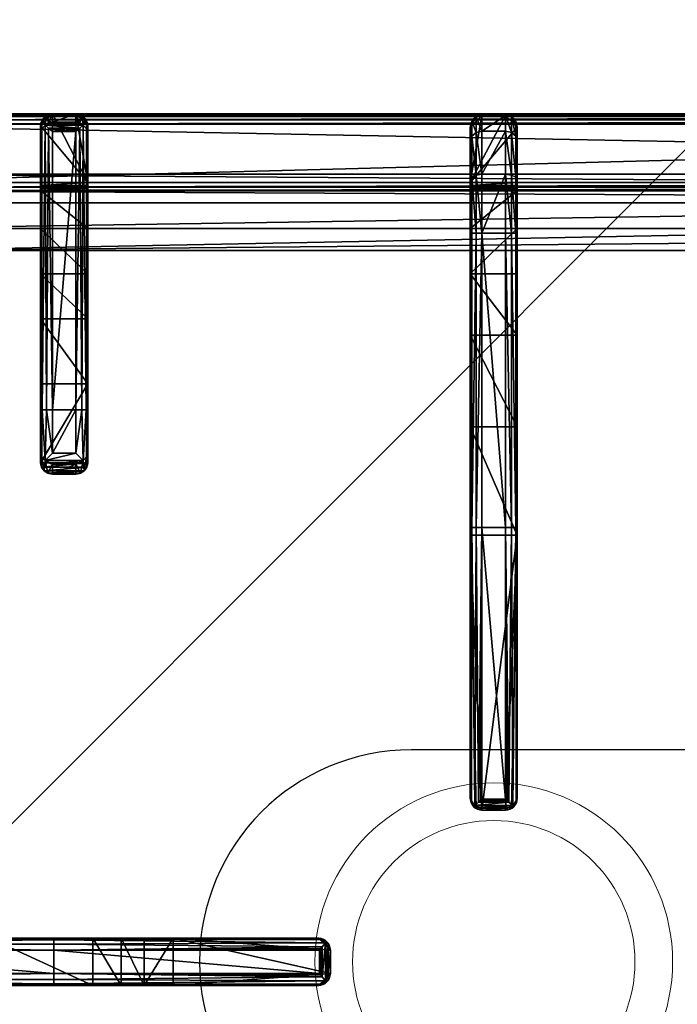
# Model space of a CAD drawing. Header units: millimetres. Extents: x 103872 to 294171, y 5570 to 32737.
# Tile 76 of 117: x 134739 to 134878, y 11445 to 11654. Entities that reach past the tile are written whole.
import ezdxf

# ---------------------------------------------------------------- set-up
doc = ezdxf.new("R2010")
doc.units = ezdxf.units.MM
doc.header["$LTSCALE"] = 2.5
doc.linetypes.add('CONTINUA', pattern=[0])
doc.layers.add('CKD Equipments', color=252, linetype='Continuous', lineweight=0)
doc.layers.add('Dimension', color=40, linetype='Continuous', lineweight=0)
for name, color, linetype in [('IQ_200_3D', 1, 'Continuous'), ('IQ_204_2D', 7, 'CONTINUA'), ('IQ_204_3D', 7, 'Continuous')]:
    doc.layers.add(name, color=color, linetype=linetype)

# ---------------------------------------------------------------- blocks, each defined once
blk = doc.blocks.new('ELECTROLUX-MC7-TOPFYERBRURNERS4')
at = {"layer": 'IQ_200_3D', "color": 8, "invisible_edges": 13}
blk.add_3dface([(400, -655, 900), (379.66, -619.74, 900), (379.66, -117.26, 900), (400, -80.5, 900)], dxfattribs=at)
at = {"layer": 'IQ_204_2D', "color": 8}
for p, q in [((197.5, -85.5), (197.5, -146.31)), ((202.5, -146.31), (202.5, -85.5)), ((380, -651.5), (380, -85.5)), ((195, -146.26), (195, -85.97)), ((205, -85.97), (205, -146.26)), ((305.96, -143.5), (308.09, -143.5)), ((317.24, -143.5), (308.09, -143.5)), ((377.53, -143.5), (317.24, -143.5)), ((195, -202.14), (195, -146.26)), ((205, -146.26), (205, -202.14)), ((303.52, -146), (303.52, -151)), ((305.63, -146), (303.52, -146)), ((305.63, -151), (305.63, -146)), ((307.98, -146), (317.19, -146)), ((307.98, -146), (307.98, -151)), ((317.19, -146), (378, -146)), ((317.19, -151), (317.19, -146)), ((378, -151), (378, -146)), ((380, -151), (380, -146)), ((380, -151), (380, -146)), ((197.5, -146.31), (202.5, -146.31)), ((197.5, -146.31), (197.5, -202.71)), ((202.5, -202.71), (202.5, -146.31)), ((303.52, -151), (305.63, -151)), ((317.19, -151), (307.98, -151)), ((378, -151), (317.19, -151)), ((308.09, -153.5), (305.96, -153.5)), ((308.09, -153.5), (317.24, -153.5)), ((317.24, -153.5), (377.53, -153.5)), ((195, -202.56), (195, -202.14)), ((197.5, -202.71), (202.5, -202.71)), ((205, -202.14), (205, -202.56)), ((197.5, -204.61), (202.5, -204.61)), ((197.5, -204.61), (197.5, -205.06)), ((202.5, -205.06), (202.5, -204.61)), ((197.5, -205.06), (202.5, -205.06)), ((235.11, -234.75), (234.69, -234.75)), ((292.24, -234.75), (235.11, -234.75)), ((354.69, -234.75), (292.24, -234.75)), ((354.69, -234.75), (354.69, -237.25)), ((377.19, -234.75), (354.69, -234.75)), ((232.19, -237.25), (232.19, -242.25)), ((232.19, -237.25), (232.64, -237.25)), ((232.64, -237.25), (232.64, -242.25)), ((232.73, -236.66), (232.73, -242.84)), ((234.54, -237.25), (234.54, -242.25)), ((234.54, -237.25), (292.19, -237.25)), ((292.19, -237.25), (292.19, -242.25)), ((292.19, -237.25), (354.69, -237.25)), ((354.69, -237.25), (354.69, -242.25)), ((354.69, -237.25), (379.69, -237.25)), ((379.69, -237.25), (379.69, -242.25)), ((232.64, -242.25), (232.19, -242.25)), ((292.19, -242.25), (234.54, -242.25)), ((354.69, -242.25), (292.19, -242.25)), ((354.69, -242.25), (354.69, -244.75)), ((379.69, -242.25), (354.69, -242.25)), ((234.69, -244.75), (235.11, -244.75)), ((235.11, -244.75), (292.24, -244.75)), ((292.24, -244.75), (354.69, -244.75)), ((354.69, -244.75), (377.19, -244.75))]:
    blk.add_line(p, q, dxfattribs=at)
blk.add_lwpolyline([(48.98, -112.48), (351.02, -112.48), (351.02, -624.52), (48.98, -624.52)], close=True, dxfattribs=at)
blk.add_lwpolyline([(245, -353.5), (245, -222.25, 1), (155, -222.25), (155, -353.5)], format="xyb", dxfattribs=at)
for centre, start, end in [((377.19, -237.25), 0, 90), ((377.19, -242.25), 270, 0)]:
    blk.add_arc(centre, 2.5, start, end, dxfattribs=at)
at = {"layer": 'IQ_204_2D', "color": 8, "extrusion": (0, 0, -1)}
for centre, major_axis, ratio, start_param, end_param in [((308.09, -146), (0, 2.5), 0.84544, -0.894481, 0), ((317.24, -146), (0, 2.5), 0.02182, 4.712389, 6.283185), ((377.53, -146), (0, 2.5), 0.948965, 0, 0.895145), ((308.09, -146), (1.92, 1.92), 0.8391, 4.014257, 4.690572), ((308.09, -146), (-2.5, 2.5), 0.02182, 4.734206, 5.410521), ((308.09, -151), (-1.92, 1.92), 0.8391, 4.734206, 5.410521), ((308.09, -151), (2.5, 2.5), 0.02182, 4.014257, 4.690572), ((308.09, -151), (0, 2.5), 0.84544, 3.141593, 4.036074), ((317.24, -151), (0, 2.5), 0.02182, 3.141593, 4.712389), ((377.53, -151), (0, 2.5), 0.948965, 2.246448, 3.141593)]:
    blk.add_ellipse(centre, major_axis=major_axis, ratio=ratio, start_param=start_param, end_param=end_param, dxfattribs=at)
at = {"layer": 'IQ_204_2D', "color": 8}
for centre, major_axis, ratio, start_param, end_param in [((197.5, -146.26), (-2.5, 0), 0.02182, 0, 1.570796), ((202.5, -146.26), (2.5, 0), 0.02182, 4.712389, 6.283185), ((197.5, -202.14), (-2.5, 0), 0.951091, 0, 0.914364), ((197.5, -202.56), (0, 2.5), 0.99863, 1.570796, 3.141593), ((202.5, -202.56), (0, 2.5), 0.99863, 3.141593, 4.712389), ((202.5, -202.14), (2.5, 0), 0.951091, -0.914364, 0), ((234.69, -237.25), (2.5, 0), 0.99863, 1.570796, 3.141593), ((235.11, -237.25), (0, 2.5), 0.951091, 0, 0.914364), ((292.24, -237.25), (0, 2.5), 0.02182, 0, 1.570796), ((236.11, -237.25), (3.47, 0), 0.720185, 2.903047, 3.141593), ((234.69, -242.25), (2.5, 0), 0.99863, 3.141593, 4.712389), ((236.11, -242.25), (-3.47, 0), 0.720185, 0, 0.238546), ((292.24, -242.25), (0, 2.5), 0.02182, 1.570796, 3.141593), ((235.11, -242.25), (0, 2.5), 0.951091, 2.227228, 3.141593)]:
    blk.add_ellipse(centre, major_axis=major_axis, ratio=ratio, start_param=start_param, end_param=end_param, dxfattribs=at)
for points, knots in [([(303.52, -146), (303.52, -145.84), (303.54, -145.68), (303.6, -145.36), (303.65, -145.2), (303.77, -144.89), (303.85, -144.74), (304.03, -144.47), (304.13, -144.34), (304.35, -144.12), (304.47, -144.02), (304.74, -143.83), (304.88, -143.75), (305.18, -143.63), (305.34, -143.58), (305.65, -143.51), (305.81, -143.5), (305.96, -143.5)], [15.096253, 15.096253, 15.096253, 15.096253, 15.567018, 15.567018, 16.037783, 16.037783, 16.508548, 16.508548, 16.979314, 16.979314, 17.45135, 17.45135, 17.923386, 17.923386, 18.395422, 18.395422, 18.867458, 18.867458, 18.867458, 18.867458]), ([(378, -146), (378.13, -145.86), (378.26, -145.71), (378.53, -145.41), (378.67, -145.25), (379.01, -144.87), (379.21, -144.64), (379.38, -144.44)], [0, 0, 0, 0, 0.576945, 0.576945, 1.153889, 1.153889, 2.068716, 2.068716, 2.068716, 2.068716]), ([(379.38, -144.44), (379.55, -144.64), (379.69, -144.87), (379.86, -145.25), (379.91, -145.41), (379.97, -145.71), (379.99, -145.86), (380, -146)], [11.858599, 11.858599, 11.858599, 11.858599, 12.773425, 12.773425, 13.35037, 13.35037, 13.927314, 13.927314, 13.927314, 13.927314]), ([(305.96, -153.5), (305.81, -153.5), (305.65, -153.49), (305.34, -153.42), (305.18, -153.37), (304.88, -153.25), (304.74, -153.17), (304.47, -152.98), (304.35, -152.88), (304.13, -152.66), (304.03, -152.53), (303.85, -152.26), (303.77, -152.11), (303.65, -151.8), (303.6, -151.64), (303.54, -151.32), (303.52, -151.16), (303.52, -151)], [3.776921, 3.776921, 3.776921, 3.776921, 4.248957, 4.248957, 4.720993, 4.720993, 5.193029, 5.193029, 5.665065, 5.665065, 6.135831, 6.135831, 6.606596, 6.606596, 7.077361, 7.077361, 7.548126, 7.548126, 7.548126, 7.548126]), ([(379.38, -152.56), (379.21, -152.36), (379.01, -152.13), (378.67, -151.75), (378.53, -151.59), (378.26, -151.29), (378.13, -151.14), (378, -151)], [11.858599, 11.858599, 11.858599, 11.858599, 12.773425, 12.773425, 13.35037, 13.35037, 13.927314, 13.927314, 13.927314, 13.927314]), ([(380, -151), (379.99, -151.14), (379.97, -151.29), (379.91, -151.59), (379.86, -151.75), (379.69, -152.13), (379.55, -152.36), (379.38, -152.56)], [0, 0, 0, 0, 0.576945, 0.576945, 1.153889, 1.153889, 2.068716, 2.068716, 2.068716, 2.068716]), ([(197.5, -202.71), (197.5, -202.71), (197.5, -202.71), (197.5, -202.71), (197.5, -202.71), (197.5, -202.71), (197.5, -202.71), (197.49, -202.71), (197.49, -202.71), (197.49, -202.71), (197.49, -202.72), (197.48, -202.72), (197.48, -202.73), (197.46, -202.74), (197.45, -202.75), (197.43, -202.77), (197.41, -202.79), (197.34, -202.84), (197.3, -202.88), (197.16, -203.01), (197.06, -203.1), (196.85, -203.28), (196.74, -203.38), (196.52, -203.57), (196.41, -203.66), (196.19, -203.84), (196.08, -203.94), (195.97, -204.03)], [8.18747, 8.18747, 8.18747, 8.18747, 8.189233, 8.189233, 8.190997, 8.190997, 8.194524, 8.194524, 8.201577, 8.201577, 8.215685, 8.215685, 8.2439, 8.2439, 8.300331, 8.300331, 8.413192, 8.413192, 8.638915, 8.638915, 9.09036, 9.09036, 9.541804, 9.541804, 9.993249, 9.993249, 10.456684, 10.456684, 10.456684, 10.456684]), ([(204.03, -204.03), (203.92, -203.94), (203.81, -203.84), (203.59, -203.66), (203.48, -203.57), (203.26, -203.38), (203.15, -203.28), (202.94, -203.1), (202.84, -203.01), (202.7, -202.88), (202.66, -202.84), (202.59, -202.79), (202.57, -202.77), (202.55, -202.75), (202.54, -202.74), (202.52, -202.73), (202.52, -202.72), (202.51, -202.72), (202.51, -202.71), (202.51, -202.71), (202.51, -202.71), (202.5, -202.71), (202.5, -202.71), (202.5, -202.71), (202.5, -202.71), (202.5, -202.71), (202.5, -202.71), (202.5, -202.71)], [5.917739, 5.917739, 5.917739, 5.917739, 6.381174, 6.381174, 6.832619, 6.832619, 7.284064, 7.284064, 7.735508, 7.735508, 7.961231, 7.961231, 8.074092, 8.074092, 8.130523, 8.130523, 8.158738, 8.158738, 8.172846, 8.172846, 8.179899, 8.179899, 8.183426, 8.183426, 8.18519, 8.18519, 8.186953, 8.186953, 8.186953, 8.186953]), ([(195.97, -204.03), (196.07, -204.1), (196.16, -204.17), (196.39, -204.31), (196.53, -204.38), (196.95, -204.54), (197.23, -204.6), (197.5, -204.61)], [11.918829, 11.918829, 11.918829, 11.918829, 12.327491, 12.327491, 12.861567, 12.861567, 13.929718, 13.929718, 13.929718, 13.929718]), ([(202.5, -204.61), (202.77, -204.6), (203.05, -204.54), (203.47, -204.38), (203.61, -204.31), (203.84, -204.17), (203.93, -204.1), (204.03, -204.03)], [0, 0, 0, 0, 1.068151, 1.068151, 1.602227, 1.602227, 2.010889, 2.010889, 2.010889, 2.010889]), ([(232.73, -236.66), (232.76, -236.56), (232.8, -236.45), (232.94, -236.13), (233.07, -235.92), (233.22, -235.72)], [0.764042, 0.764042, 0.764042, 0.764042, 1.153889, 1.153889, 2.012527, 2.012527, 2.012527, 2.012527]), ([(233.22, -235.72), (233.31, -235.83), (233.41, -235.94), (233.59, -236.16), (233.68, -236.27), (233.87, -236.49), (233.97, -236.6), (234.15, -236.81), (234.25, -236.91), (234.37, -237.05), (234.41, -237.09), (234.46, -237.16), (234.48, -237.18), (234.5, -237.2), (234.51, -237.21), (234.53, -237.23), (234.53, -237.23), (234.53, -237.24), (234.54, -237.24), (234.54, -237.24), (234.54, -237.24), (234.54, -237.25), (234.54, -237.25), (234.54, -237.25), (234.54, -237.25), (234.54, -237.25), (234.54, -237.25), (234.54, -237.25)], [5.918781, 5.918781, 5.918781, 5.918781, 6.382244, 6.382244, 6.833826, 6.833826, 7.285407, 7.285407, 7.736989, 7.736989, 7.96278, 7.96278, 8.075675, 8.075675, 8.132123, 8.132123, 8.160346, 8.160346, 8.174458, 8.174458, 8.181514, 8.181514, 8.185042, 8.185042, 8.186806, 8.186806, 8.18857, 8.18857, 8.18857, 8.18857]), ([(234.54, -242.25), (234.54, -242.25), (234.54, -242.25), (234.54, -242.25), (234.54, -242.25), (234.54, -242.25), (234.54, -242.25), (234.54, -242.26), (234.54, -242.26), (234.54, -242.26), (234.53, -242.26), (234.53, -242.27), (234.53, -242.27), (234.51, -242.29), (234.5, -242.3), (234.48, -242.32), (234.46, -242.34), (234.41, -242.4), (234.37, -242.45), (234.25, -242.59), (234.15, -242.69), (233.97, -242.9), (233.87, -243.01), (233.68, -243.23), (233.59, -243.34), (233.41, -243.56), (233.31, -243.67), (233.22, -243.78)], [8.188054, 8.188054, 8.188054, 8.188054, 8.189818, 8.189818, 8.191582, 8.191582, 8.19511, 8.19511, 8.202166, 8.202166, 8.216278, 8.216278, 8.244501, 8.244501, 8.300949, 8.300949, 8.413844, 8.413844, 8.639635, 8.639635, 9.091217, 9.091217, 9.542798, 9.542798, 9.99438, 9.99438, 10.457843, 10.457843, 10.457843, 10.457843]), ([(233.22, -243.78), (233.07, -243.58), (232.94, -243.37), (232.8, -243.04), (232.76, -242.94), (232.73, -242.84)], [11.917214, 11.917214, 11.917214, 11.917214, 12.775852, 12.775852, 13.165698, 13.165698, 13.165698, 13.165698])]:
    blk.add_open_spline(points, degree=3, knots=knots, dxfattribs=at)
at = {"layer": 'IQ_204_3D', "color": 8}
mesh = blk.add_polyface(dxfattribs=at)
corners = [(379.78, -85.71, 904.1), (380, -85.5, 900), (379.52, -84.72, 904.14), (379.73, -84.5, 900), (378, -83.5, 900), (378.78, -83.98, 904.14), (379, -83.77, 900), (377.79, -83.72, 904.1), (379.48, -85.71, 905.06), (379.29, -84.85, 905), (378.65, -85.21, 905.73), (378.76, -85.71, 905.75), (378.65, -84.21, 905), (377.79, -84.02, 905.06), (378.29, -84.85, 905.73), (377.79, -84.74, 905.75), (377.79, -85.71, 906), (22.21, -85.71, 906), (22.21, -84.74, 905.75), (22.21, -84.02, 905.06), (22.21, -83.72, 904.1), (22, -83.5, 900), (365.45, -638.95, 900), (22, -653.5, 900), (34.55, -638.95, 900), (365.45, -98.05, 900), (380, -651.5, 900), (34.55, -98.05, 900), (20, -85.5, 900), (21, -83.77, 900), (379.73, -652.5, 900), (379, -653.23, 900), (378, -653.5, 900), (20, -651.5, 900), (20.27, -652.5, 900), (21, -653.23, 900), (20.27, -84.5, 900), (21.22, -83.98, 904.14), (20.48, -84.72, 904.14), (20.22, -85.71, 904.1), (21.35, -84.21, 905), (21.71, -84.85, 905.73), (20.71, -84.85, 905), (20.52, -85.71, 905.06), (21.35, -85.21, 905.73), (21.24, -85.71, 905.75), (22.21, -651.29, 906), (21.24, -651.29, 905.75), (20.52, -651.29, 905.06), (20.22, -651.29, 904.1), (20.48, -652.28, 904.14), (21.22, -653.02, 904.14), (22.21, -653.28, 904.1), (20.71, -652.15, 905), (21.35, -651.79, 905.73), (21.35, -652.79, 905), (22.21, -652.98, 905.06), (21.71, -652.15, 905.73), (22.21, -652.26, 905.75), (35.55, -637.95, 899.73), (35.55, -99.05, 899.73), (36.28, -99.78, 899), (36.28, -637.22, 899), (38.88, -634.62, 902.5), (38.88, -102.38, 902.5), (36.31, -637.19, 905.06), (36.31, -99.81, 905.06), (32.81, -96.31, 906), (32.81, -640.69, 906), (48.98, -624.52, 885), (48.98, -112.48, 885), (44.36, -107.86, 885), (44.36, -629.14, 885), (377.79, -653.28, 904.1), (377.79, -652.98, 905.06), (377.79, -651.29, 906), (377.79, -652.26, 905.75), (363.72, -637.22, 899), (364.45, -637.95, 899.73), (364.45, -99.05, 899.73), (363.72, -99.78, 899), (367.19, -640.69, 906), (367.19, -96.31, 906), (378.78, -653.02, 904.14), (379.52, -652.28, 904.14), (379.78, -651.29, 904.1), (378.65, -652.79, 905), (378.29, -652.15, 905.73), (379.29, -652.15, 905), (379.48, -651.29, 905.06), (378.65, -651.79, 905.73), (378.76, -651.29, 905.75), (361.12, -634.62, 902.5), (351.02, -624.52, 885), (363.69, -637.19, 905.06), (355.64, -629.14, 885), (355.64, -107.86, 885), (351.02, -112.48, 885), (361.12, -102.38, 902.5), (363.69, -99.81, 905.06)]
mesh.append_faces([[corners[k] for k in face] for face in [(16, 10, 14), (17, 41, 44), (46, 54, 57), (75, 87, 90)]], dxfattribs={"color": 8})
mesh.append_faces([[corners[k] for k in face] for face in [(4, 5, 6), (8, 10, 11), (16, 11, 10), (15, 16, 14), (7, 19, 13), (13, 18, 15), (28, 38, 36), (19, 41, 18), (17, 18, 41), (45, 17, 44), (39, 48, 43), (43, 47, 45), (23, 51, 35), (48, 54, 47), (46, 47, 54), (58, 46, 57), (52, 74, 56), (76, 56, 74), (26, 84, 30), (74, 87, 76), (85, 88, 84), (88, 87, 86), (75, 76, 87), (91, 75, 90), (85, 8, 89), (11, 89, 8)]], dxfattribs={"vtx0": -1, "color": 8})
mesh.append_faces([[corners[k] for k in face] for face in [(16, 15, 17), (22, 23, 24), (25, 26, 22), (27, 21, 25), (21, 28, 29), (6, 1, 4), (4, 25, 21), (24, 28, 27), (35, 33, 23), (26, 25, 1), (23, 22, 32), (17, 45, 46), (75, 81, 46), (81, 16, 82), (46, 67, 17), (17, 82, 16), (93, 72, 69), (72, 93, 95), (70, 71, 97), (97, 95, 93)]], dxfattribs={"vtx0": -1, "vtx1": -1, "color": 8})
mesh.append_faces([[corners[k] for k in face] for face in [(21, 27, 28), (4, 1, 25), (26, 32, 22), (24, 23, 33)]], dxfattribs={"vtx0": -1, "vtx1": -1, "vtx2": -1, "color": 8})
mesh.append_faces([[corners[k] for k in face] for face in [(17, 15, 18), (24, 33, 28), (46, 45, 47), (75, 58, 76), (16, 91, 11)]], dxfattribs={"vtx0": -1, "vtx2": -1, "color": 8})
mesh.append_faces([[corners[k] for k in face] for face in [(0, 1, 2), (5, 2, 6), (8, 0, 9), (5, 12, 2), (5, 7, 12), (12, 13, 14), (12, 14, 9), (2, 9, 0), (10, 9, 14), (19, 18, 13), (4, 21, 7), (30, 31, 26), (34, 33, 35), (20, 21, 37), (38, 37, 36), (19, 20, 40), (38, 42, 37), (38, 39, 42), (42, 43, 44), (42, 44, 40), (37, 40, 20), (41, 40, 44), (48, 47, 43), (28, 33, 39), (49, 33, 50), (51, 50, 35), (48, 49, 53), (51, 55, 50), (51, 52, 55), (55, 56, 57), (55, 57, 53), (50, 53, 49), (54, 53, 57), (24, 27, 59), (61, 62, 60), (63, 64, 65), (67, 68, 66), (69, 70, 63), (61, 71, 62), (73, 74, 52), (58, 56, 76), (32, 73, 23), (62, 77, 59), (22, 24, 78), (27, 25, 60), (80, 61, 79), (73, 32, 83), (84, 83, 30), (74, 73, 86), (88, 89, 90), (88, 86, 84), (83, 84, 86), (92, 93, 63), (68, 81, 65), (92, 63, 94), (72, 95, 62), (95, 96, 77), (98, 97, 92), (81, 82, 94), (98, 92, 99), (77, 80, 78), (25, 22, 79), (0, 8, 85), (91, 89, 11), (80, 96, 61), (70, 97, 64), (64, 98, 66), (82, 67, 99), (1, 0, 26)]], dxfattribs={"vtx1": -1, "color": 8})
mesh.append_faces([[corners[k] for k in face] for face in [(31, 32, 26), (75, 46, 58), (75, 16, 81), (81, 68, 46), (68, 67, 46), (67, 82, 17), (70, 69, 71), (72, 71, 69), (71, 96, 97), (96, 95, 97), (16, 75, 91)]], dxfattribs={"vtx1": -1, "vtx2": -1, "color": 8})
mesh.append_faces([[corners[k] for k in face] for face in [(1, 3, 2), (4, 7, 5), (2, 3, 6), (8, 9, 10), (7, 13, 12), (12, 9, 2), (13, 15, 14), (7, 20, 19), (21, 20, 7), (6, 3, 1), (28, 36, 29), (21, 29, 37), (28, 39, 38), (37, 29, 36), (19, 40, 41), (39, 43, 42), (42, 40, 37), (43, 45, 44), (39, 49, 48), (33, 49, 39), (33, 34, 50), (23, 52, 51), (50, 34, 35), (48, 53, 54), (52, 56, 55), (55, 53, 50), (56, 58, 57), (27, 60, 59), (62, 59, 60), (64, 66, 65), (68, 65, 66), (70, 64, 63), (71, 72, 62), (73, 52, 23), (77, 78, 59), (24, 59, 78), (25, 79, 60), (61, 60, 79), (32, 31, 83), (26, 85, 84), (83, 31, 30), (74, 86, 87), (73, 83, 86), (85, 89, 88), (88, 90, 87), (89, 91, 90), (93, 69, 63), (81, 94, 65), (63, 65, 94), (95, 77, 62), (96, 80, 77), (97, 93, 92), (82, 99, 94), (92, 94, 99), (80, 79, 78), (22, 78, 79), (96, 71, 61), (97, 98, 64), (98, 99, 66), (67, 66, 99), (0, 85, 26)]], dxfattribs={"vtx2": -1, "color": 8})
mesh = blk.add_polyface(dxfattribs=at)
corners = [(195, -124.88, 908.5), (195, -117.48, 885), (205, -124.88, 908.5), (205, -117.48, 885), (195, -132.65, 915.27), (205, -132.65, 915.27), (195, -154.61, 919.15), (205, -154.61, 919.15), (195, -129.29, 914.02), (205, -129.29, 914.02), (205, -126.58, 911.67), (195, -126.58, 911.67), (205, -99.78, 899), (205, -107.86, 885), (205, -99.33, 899.53), (205, -98.73, 899.88), (205, -98.05, 900), (205, -86, 900), (205, -146.26, 932.5), (205, -87.71, 932.5), (205, -202.14, 930.01), (205, -171.65, 922), (205, -202.56, 922), (205, -165.46, 921.68), (205, -160.6, 920.73), (197.5, -85.23, 933.1), (197.5, -83.5, 900), (196.7, -85.4, 933.81), (195.33, -84.75, 900), (195.94, -85.86, 934.45), (196.25, -83.84, 900), (195.25, -86.68, 933.58), (195, -87.71, 932.5), (195, -86, 900), (202.5, -83.5, 900), (202.5, -85.23, 933.1), (195, -98.05, 900), (203.75, -83.84, 900), (204.67, -84.75, 900), (195, -107.86, 885), (195, -99.78, 899), (195, -146.26, 932.5), (195, -160.6, 920.73), (195, -165.46, 921.68), (195, -202.56, 922), (195, -202.14, 930.01), (195, -171.65, 922), (195, -98.73, 899.88), (195, -99.33, 899.53), (197.5, -204.61, 930.59), (196.72, -204.45, 931.28), (197.5, -205.06, 922), (196.25, -204.73, 922), (195.26, -203.19, 931.06), (195.33, -203.81, 922), (195.97, -204.03, 931.91), (195.33, -146.29, 933.75), (196.79, -203.33, 932.35), (196.25, -146.31, 934.67), (197.5, -146.31, 935), (197.18, -202.99, 932.45), (197.35, -202.84, 932.47), (197.43, -202.77, 932.48), (197.47, -202.73, 932.48), (197.5, -202.71, 932.48), (202.5, -205.06, 922), (204.67, -203.81, 922), (203.75, -204.73, 922), (196.7, -86.52, 934.87), (197.5, -87.23, 935), (203.28, -204.45, 931.28), (202.5, -204.61, 930.59), (204.03, -204.03, 931.91), (203.21, -203.33, 932.35), (202.65, -202.84, 932.47), (202.82, -202.99, 932.45), (202.53, -202.73, 932.48), (202.57, -202.77, 932.48), (202.5, -202.71, 932.48), (202.5, -146.31, 935), (202.5, -87.23, 935), (204.06, -85.86, 934.45), (203.3, -86.52, 934.87), (203.3, -85.4, 933.81), (204.75, -86.68, 933.58), (204.67, -146.29, 933.75), (203.75, -146.31, 934.67), (204.74, -203.19, 931.06)]
mesh.append_faces([[corners[k] for k in face] for face in [(25, 26, 27), (28, 29, 30), (29, 28, 31), (29, 27, 30), (27, 26, 30), (49, 50, 51), (51, 50, 52), (53, 54, 55), (54, 52, 55), (55, 52, 50), (57, 58, 55), (55, 56, 53), (31, 56, 29), (29, 58, 68), (69, 68, 59), (35, 83, 34), (34, 83, 37), (84, 38, 81), (38, 37, 81), (81, 37, 83), (82, 86, 81), (80, 79, 82), (81, 85, 84), (71, 65, 70), (66, 72, 67), (72, 66, 87), (72, 70, 67), (70, 65, 67), (87, 85, 72), (72, 86, 73)]], dxfattribs={"color": 8})
mesh.append_faces([[corners[k] for k in face] for face in [(5, 8, 9), (0, 10, 11), (11, 9, 8), (33, 31, 28), (33, 16, 36), (58, 56, 55), (56, 58, 29), (79, 86, 82), (86, 85, 81), (22, 87, 66), (85, 86, 72), (21, 43, 23)]], dxfattribs={"vtx0": -1, "color": 8})
mesh.append_faces([[corners[k] for k in face] for face in [(3, 12, 2), (2, 16, 10), (18, 5, 19), (20, 21, 18), (37, 17, 34), (34, 16, 26), (11, 36, 0), (8, 32, 11), (32, 4, 41), (0, 40, 1), (52, 44, 51), (51, 21, 65), (22, 65, 21), (74, 61, 75), (6, 7, 42)]], dxfattribs={"vtx0": -1, "vtx1": -1, "color": 8})
mesh.append_faces([[corners[k] for k in face] for face in [(33, 26, 16), (61, 62, 59), (62, 63, 59), (63, 64, 59), (46, 21, 51), (61, 74, 62), (76, 63, 77), (78, 64, 76), (64, 63, 76), (63, 62, 77), (77, 62, 74), (59, 64, 79), (64, 78, 79), (78, 76, 79), (76, 77, 79), (77, 74, 79)]], dxfattribs={"vtx0": -1, "vtx1": -1, "vtx2": -1, "color": 8})
mesh.append_faces([[corners[k] for k in face] for face in [(10, 17, 19), (41, 43, 46), (41, 53, 56), (41, 56, 31), (59, 79, 80), (18, 84, 85), (18, 85, 87), (79, 73, 86)]], dxfattribs={"vtx0": -1, "vtx2": -1, "color": 8})
mesh.append_faces([[corners[k] for k in face] for face in [(0, 1, 2), (4, 5, 6), (4, 8, 5), (10, 9, 11), (32, 31, 33), (26, 25, 34), (28, 30, 33), (39, 1, 40), (44, 45, 46), (53, 45, 54), (45, 53, 41), (60, 61, 59), (66, 67, 22), (32, 41, 31), (50, 70, 55), (50, 49, 70), (55, 72, 57), (60, 57, 75), (69, 59, 80), (25, 27, 35), (29, 81, 27), (81, 29, 82), (80, 82, 69), (83, 35, 27), (19, 17, 84), (19, 84, 18), (20, 87, 22), (20, 18, 87), (75, 73, 79), (49, 51, 71), (42, 24, 43), (13, 3, 39), (12, 13, 40), (36, 16, 47), (12, 40, 14), (48, 47, 14)]], dxfattribs={"vtx1": -1, "color": 8})
mesh.append_faces([[corners[k] for k in face] for face in [(5, 7, 6), (12, 14, 2), (14, 15, 2), (15, 16, 2), (16, 17, 10), (21, 23, 18), (23, 24, 18), (24, 7, 18), (7, 5, 18), (5, 9, 19), (9, 10, 19), (30, 26, 33), (17, 16, 34), (8, 4, 32), (4, 6, 41), (6, 42, 41), (42, 43, 41), (45, 41, 46), (32, 33, 11), (33, 36, 11), (36, 47, 0), (47, 48, 0), (48, 40, 0), (58, 57, 59), (44, 46, 51), (67, 65, 22), (46, 43, 21)]], dxfattribs={"vtx1": -1, "vtx2": -1, "color": 8})
mesh.append_faces([[corners[k] for k in face] for face in [(1, 3, 2), (0, 2, 10), (3, 13, 12), (20, 22, 21), (25, 35, 34), (37, 38, 17), (45, 44, 54), (57, 60, 59), (52, 54, 44), (59, 68, 58), (49, 71, 70), (70, 72, 55), (72, 73, 57), (61, 60, 75), (57, 73, 75), (29, 68, 82), (81, 83, 27), (82, 68, 69), (17, 38, 84), (74, 75, 79), (51, 65, 71), (7, 24, 42), (24, 23, 43), (3, 1, 39), (13, 39, 40), (16, 15, 47), (40, 48, 14), (47, 15, 14)]], dxfattribs={"vtx2": -1, "color": 8})
mesh = blk.add_polyface(dxfattribs=at)
corners = [(307.98, -151, 934.6), (306.44, -144.44, 933.98), (306.44, -152.56, 933.98), (307.98, -146, 934.6), (305.63, -146, 932.53), (305.63, -151, 932.53), (303.71, -151.96, 920.55), (303.52, -151, 920.59), (304.24, -152.77, 920.43), (307.18, -153.25, 933.14), (305.96, -153.5, 920), (308.09, -153.5, 932.1), (305.03, -153.31, 920.24), (303.52, -146, 920.59), (303.71, -145.04, 920.55), (307.18, -143.75, 933.14), (304.24, -144.23, 920.43), (305.03, -143.69, 920.24), (305.96, -143.5, 920), (308.09, -143.5, 932.1), (317.24, -153.5, 932.5), (322.73, -153.5, 912.68), (375.79, -153.5, 932.5), (346.02, -153.5, 885), (363.72, -153.5, 899), (336.51, -153.5, 900.63), (355.64, -153.5, 885), (364.17, -153.5, 899.53), (364.77, -153.5, 899.88), (377.5, -153.5, 900), (365.45, -153.5, 900), (322.73, -143.5, 912.68), (346.02, -143.5, 885), (336.51, -143.5, 900.63), (317.24, -143.5, 932.5), (377.5, -143.5, 900), (365.45, -143.5, 900), (375.79, -143.5, 932.5), (364.77, -143.5, 899.88), (364.17, -143.5, 899.53), (355.64, -143.5, 885), (363.72, -143.5, 899), (378.27, -146, 933.1), (380, -146, 900), (378.1, -145.2, 933.81), (378.75, -143.83, 900), (377.64, -144.44, 934.45), (379.66, -144.75, 900), (376.82, -143.75, 933.58), (380, -151, 900), (378.27, -151, 933.1), (379.66, -152.25, 900), (378.75, -153.17, 900), (317.19, -144.75, 934.67), (317.19, -146, 935), (317.21, -143.83, 933.75), (376.98, -145.2, 934.87), (376.27, -146, 935), (317.19, -151, 935), (376.27, -151, 935), (377.64, -152.56, 934.45), (376.98, -151.8, 934.87), (378.1, -151.8, 933.81), (376.82, -153.25, 933.58), (317.21, -153.17, 933.75), (317.19, -152.25, 934.67)]
mesh.append_faces([[corners[k] for k in face] for face in [(5, 6, 2), (5, 7, 6), (6, 8, 2), (13, 4, 14), (16, 14, 1), (1, 14, 4), (42, 43, 44), (45, 46, 47), (46, 45, 48), (46, 44, 47), (44, 43, 47), (1, 55, 15), (48, 55, 46), (46, 53, 56), (57, 56, 54), (50, 62, 49), (49, 62, 51), (63, 52, 60), (52, 51, 60), (60, 51, 62), (61, 65, 60), (59, 58, 61), (60, 64, 63), (9, 64, 2)]], dxfattribs={"color": 8})
mesh.append_faces([[corners[k] for k in face] for face in [(0, 1, 2), (15, 16, 1), (16, 15, 17), (19, 17, 15), (32, 25, 33), (35, 48, 45), (35, 30, 36), (3, 53, 1), (53, 55, 1), (55, 53, 46), (58, 65, 61), (65, 64, 60), (64, 65, 2), (65, 0, 2)]], dxfattribs={"vtx0": -1, "color": 8})
mesh.append_faces([[corners[k] for k in face] for face in [(20, 21, 22), (23, 24, 25), (25, 22, 21), (30, 22, 28), (12, 17, 10), (17, 12, 16), (6, 14, 8), (8, 16, 12), (18, 34, 31), (37, 31, 34), (51, 29, 49), (49, 30, 43)]], dxfattribs={"vtx0": -1, "vtx1": -1, "color": 8})
mesh.append_faces([[corners[k] for k in face] for face in [(25, 28, 22), (37, 38, 33), (35, 43, 30)]], dxfattribs={"vtx0": -1, "vtx1": -1, "vtx2": -1, "color": 8})
mesh.append_faces([[corners[k] for k in face] for face in [(37, 33, 31), (33, 39, 41), (34, 15, 55), (34, 55, 48), (58, 54, 3), (54, 58, 59), (20, 63, 64), (20, 64, 9)]], dxfattribs={"vtx0": -1, "vtx2": -1, "color": 8})
mesh.append_faces([[corners[k] for k in face] for face in [(1, 4, 2), (2, 8, 9), (10, 11, 12), (12, 9, 8), (4, 13, 5), (18, 17, 19), (11, 10, 20), (29, 22, 30), (7, 13, 6), (10, 18, 21), (25, 21, 33), (19, 34, 18), (35, 36, 37), (40, 32, 41), (37, 48, 35), (43, 42, 49), (45, 47, 35), (19, 15, 34), (37, 34, 48), (0, 58, 3), (57, 54, 59), (42, 44, 50), (46, 60, 44), (60, 46, 61), (59, 61, 57), (62, 50, 44), (22, 29, 63), (22, 63, 20), (11, 20, 9), (26, 23, 40), (24, 26, 41), (36, 30, 38), (24, 41, 27), (39, 38, 27)]], dxfattribs={"vtx1": -1, "color": 8})
mesh.append_faces([[corners[k] for k in face] for face in [(10, 21, 20), (24, 27, 25), (27, 28, 25), (13, 14, 6), (14, 16, 8), (36, 38, 37), (38, 39, 33), (32, 33, 41), (47, 43, 35), (29, 30, 49), (3, 54, 53), (58, 0, 65)]], dxfattribs={"vtx1": -1, "vtx2": -1, "color": 8})
mesh.append_faces([[corners[k] for k in face] for face in [(0, 3, 1), (4, 5, 2), (11, 9, 12), (13, 7, 5), (23, 26, 24), (17, 18, 10), (18, 31, 21), (32, 23, 25), (21, 31, 33), (42, 50, 49), (51, 52, 29), (54, 56, 53), (46, 56, 61), (60, 62, 44), (61, 56, 57), (29, 52, 63), (23, 32, 40), (26, 40, 41), (30, 28, 38), (41, 39, 27), (38, 28, 27)]], dxfattribs={"vtx2": -1, "color": 8})
mesh = blk.add_polyface(dxfattribs=at)
corners = [(234.06, -235.01, 931.06), (233.44, -235.08, 922), (233.22, -235.72, 931.91), (235.11, -234.75, 930.01), (234.69, -234.75, 922), (232.52, -236, 922), (232.73, -236.66, 931.11), (232.64, -237.25, 930.59), (232.64, -237.1, 930.62), (232.19, -237.25, 922), (232.66, -236.95, 930.72), (290.6, -234.75, 922), (290.6, -244.75, 922), (234.69, -244.75, 922), (232.52, -243.5, 922), (233.44, -244.41, 922), (232.19, -242.25, 922), (292.24, -234.75, 932.5), (313.55, -234.75, 917.44), (354.69, -234.75, 932.5), (365.94, -234.75, 929.49), (374.17, -234.75, 921.25), (377.19, -234.75, 900), (365.45, -234.75, 900), (377.19, -234.75, 910), (333.01, -234.75, 904.45), (364.77, -234.75, 899.88), (364.17, -234.75, 899.53), (355.64, -234.75, 885), (346.02, -234.75, 885), (363.72, -234.75, 899), (292.21, -235.08, 933.75), (233.92, -236.54, 932.35), (292.19, -236, 934.67), (292.19, -237.25, 935), (234.26, -236.93, 932.45), (234.42, -237.1, 932.47), (234.48, -237.18, 932.48), (234.52, -237.22, 932.48), (234.54, -237.25, 932.48), (354.69, -235.08, 933.75), (366.56, -235.08, 930.57), (354.69, -237.25, 935), (367.02, -236, 931.36), (354.69, -236, 934.67), (367.19, -237.25, 931.65), (376.05, -236, 922.33), (375.25, -235.08, 921.87), (379.69, -237.25, 910), (379.35, -236, 910), (376.34, -237.25, 922.5), (378.44, -235.08, 910), (379.69, -237.25, 900), (379.35, -236, 900), (378.44, -235.08, 900), (233.22, -243.78, 931.91), (232.73, -242.84, 931.11), (233.92, -242.96, 932.35), (234.26, -242.57, 932.45), (234.42, -242.4, 932.47), (234.48, -242.32, 932.48), (234.54, -242.26, 932.48), (232.64, -242.25, 930.59), (232.64, -242.4, 930.62), (232.66, -242.55, 930.72), (234.06, -244.49, 931.06), (235.11, -244.75, 930.01), (292.24, -244.75, 932.5), (333.01, -244.75, 904.45), (377.19, -244.75, 910), (313.55, -244.75, 917.44), (346.02, -244.75, 885), (363.72, -244.75, 899), (355.64, -244.75, 885), (364.17, -244.75, 899.53), (364.77, -244.75, 899.88), (365.45, -244.75, 900), (377.19, -244.75, 900), (374.17, -244.75, 921.25), (365.94, -244.75, 929.49), (354.69, -244.75, 932.5), (378.44, -244.41, 910), (375.25, -244.41, 921.87), (379.69, -242.25, 910), (376.05, -243.5, 922.33), (379.35, -243.5, 910), (376.34, -242.25, 922.5), (367.02, -243.5, 931.36), (366.56, -244.41, 930.57), (354.69, -242.25, 935), (354.69, -243.5, 934.67), (367.19, -242.25, 931.65), (354.69, -244.41, 933.75), (378.44, -244.41, 900), (379.69, -242.25, 900), (379.35, -243.5, 900), (292.21, -244.41, 933.75), (292.19, -243.5, 934.67), (292.19, -242.25, 935)]
mesh.append_faces([[corners[k] for k in face] for face in [(0, 1, 2), (1, 5, 2), (2, 5, 6), (32, 33, 2), (2, 31, 0), (56, 14, 55), (65, 55, 15), (15, 55, 14), (65, 96, 55), (55, 97, 57)]], dxfattribs={"color": 8})
mesh.append_faces([[corners[k] for k in face] for face in [(9, 6, 5), (33, 31, 2), (20, 40, 41), (42, 43, 44), (43, 47, 41), (50, 49, 46), (51, 46, 49), (48, 53, 49), (22, 51, 54), (54, 49, 53), (6, 55, 2), (13, 65, 15), (78, 81, 82), (83, 84, 85), (84, 88, 82), (91, 90, 87), (92, 87, 90), (94, 85, 95), (95, 81, 93), (83, 50, 86), (42, 91, 45), (45, 86, 50), (96, 97, 55), (89, 97, 90), (90, 96, 92), (29, 68, 25), (12, 18, 70), (70, 25, 68)]], dxfattribs={"vtx0": -1, "color": 8})
mesh.append_faces([[corners[k] for k in face] for face in [(5, 11, 9), (13, 14, 12), (11, 17, 18), (24, 18, 21), (30, 25, 27), (19, 40, 20), (56, 10, 64), (7, 9, 62), (66, 12, 67), (68, 69, 70), (71, 72, 68), (70, 67, 12), (69, 81, 78), (22, 52, 23), (95, 77, 94), (80, 92, 67), (97, 96, 90), (34, 98, 42)]], dxfattribs={"vtx0": -1, "vtx1": -1, "color": 8})
mesh.append_faces([[corners[k] for k in face] for face in [(24, 23, 25), (36, 37, 34), (37, 38, 34), (38, 39, 34), (60, 37, 59), (37, 60, 38), (38, 61, 39), (61, 38, 60), (37, 36, 59), (62, 64, 10), (69, 68, 76), (23, 94, 77), (61, 60, 98), (60, 59, 98), (39, 61, 34), (61, 98, 34)]], dxfattribs={"vtx0": -1, "vtx1": -1, "vtx2": -1, "color": 8})
mesh.append_faces([[corners[k] for k in face] for face in [(24, 25, 18), (17, 0, 31), (24, 47, 51), (17, 31, 40), (80, 88, 92), (69, 93, 81), (67, 96, 65), (98, 57, 97), (67, 92, 96)]], dxfattribs={"vtx0": -1, "vtx2": -1, "color": 8})
mesh.append_faces([[corners[k] for k in face] for face in [(0, 3, 1), (10, 6, 9), (1, 4, 5), (4, 3, 11), (22, 23, 24), (28, 29, 30), (3, 0, 17), (35, 36, 34), (20, 41, 21), (43, 45, 46), (43, 41, 44), (48, 49, 50), (50, 46, 45), (47, 21, 41), (40, 44, 41), (40, 31, 44), (52, 53, 48), (51, 49, 54), (55, 57, 2), (58, 35, 57), (58, 59, 35), (32, 2, 57), (6, 10, 56), (8, 7, 10), (63, 64, 62), (14, 56, 16), (64, 63, 16), (13, 12, 66), (77, 69, 76), (78, 82, 79), (84, 86, 87), (84, 82, 85), (89, 90, 91), (91, 87, 86), (88, 79, 82), (81, 85, 82), (77, 93, 69), (85, 81, 95), (48, 50, 83), (91, 86, 45), (52, 48, 94), (54, 53, 22), (76, 23, 77), (66, 67, 65), (58, 57, 98), (71, 68, 29), (18, 25, 70), (71, 29, 73), (73, 28, 72), (23, 76, 26), (72, 30, 74), (27, 26, 74)]], dxfattribs={"vtx1": -1, "color": 8})
mesh.append_faces([[corners[k] for k in face] for face in [(7, 8, 9), (4, 11, 5), (11, 12, 9), (14, 16, 12), (16, 9, 12), (3, 17, 11), (17, 19, 18), (19, 20, 18), (20, 21, 18), (23, 26, 25), (26, 27, 25), (29, 25, 30), (33, 32, 34), (34, 42, 33), (33, 44, 31), (19, 17, 40), (22, 24, 51), (36, 35, 59), (7, 62, 10), (9, 16, 62), (63, 62, 16), (72, 74, 68), (74, 75, 68), (75, 76, 68), (69, 78, 70), (78, 79, 70), (79, 80, 70), (80, 67, 70), (53, 52, 22), (52, 94, 23), (89, 98, 97)]], dxfattribs={"vtx1": -1, "vtx2": -1, "color": 8})
mesh.append_faces([[corners[k] for k in face] for face in [(3, 4, 1), (8, 10, 9), (13, 15, 14), (32, 35, 34), (42, 45, 43), (43, 46, 47), (24, 21, 47), (51, 47, 46), (42, 44, 33), (6, 56, 55), (35, 32, 57), (13, 66, 65), (56, 64, 16), (71, 73, 72), (83, 86, 84), (84, 87, 88), (80, 79, 88), (92, 88, 87), (94, 83, 85), (42, 89, 91), (48, 83, 94), (95, 93, 77), (59, 58, 98), (98, 89, 42), (12, 11, 18), (29, 28, 73), (28, 30, 72), (76, 75, 26), (30, 27, 74), (26, 75, 74)]], dxfattribs={"vtx2": -1, "color": 8})
blk = doc.blocks.new('ELECTROLUX-MC-BURNER6')
for radius in [38, 30]:
    blk.add_circle((0, 0), radius)
blk = doc.blocks.new('ARCH')
at = {"layer": 'CKD Equipments', "color": 8}
blk.add_3dface([(116417.15, 11253.55, -230), (115864.15, 11253.55, -230), (115864.15, 12053.55, -230), (116417.15, 12053.55, -230)], dxfattribs=at)
at = {"layer": 'CKD Equipments', "color": 8, "rotation": 90}
for name, p in [('ELECTROLUX-MC7-TOPFYERBRURNERS4', (115762.15, 11253.55, -880)), ('ELECTROLUX-MC-BURNER6', (116001.9, 11453.55, -880))]:
    blk.add_blockref(name, p, dxfattribs=at)

msp = doc.modelspace()

# ---------------------------------------------------------------- block references
at = {"layer": 'Dimension'}
msp.add_blockref('ARCH', (18837.33, 0), dxfattribs=at)

# ---------------------------------------------------------------- next in the draw order: hatches: boundary and pattern name
h = msp.add_hatch(dxfattribs=at)
h.set_pattern_fill('ANSI31', color=5, scale=50)
h.paths.add_polyline_path([(137058.16, 13210.58), (134558.16, 13210.58), (134558.16, 8500.58), (137058.16, 8500.58)])

doc.saveas('drawing.dxf')
